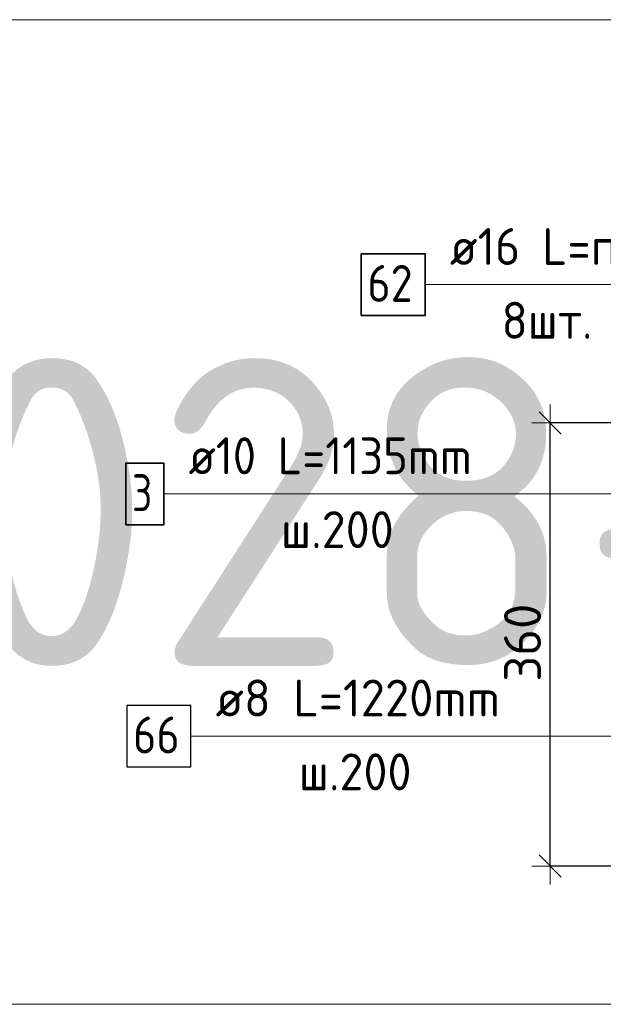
# Model space of a CAD drawing. Header units: metres. Extents: x -38 to 98, y -15 to 21.
# Tile 58 of 147: x 71.606 to 72.08, y 2.072 to 2.872. Entities that reach past the tile are written whole.
import ezdxf

# ---------------------------------------------------------------- set-up
doc = ezdxf.new("R2010")
doc.units = ezdxf.units.M
doc.header["$PDMODE"] = 65
for name, color, linetype, lineweight in [('XR$3$Арм.стержн. Арматура края', 96, 'Continuous', 35), ('XR$3$Арм.стержн. Хомут', 240, 'Continuous', 35), ('XR$3$Арм.стержн.горизонт. 1', 180, 'Continuous', 35), ('XR$3$Размерная линия (1)', 7, 'Continuous', 13), ('XR$4$Текст_ примечание', 7, 'Continuous', 13)]:
    doc.layers.add(name, color=color, linetype=linetype, lineweight=lineweight)
doc.styles.add('ISOCPEUR', font='txt')
doc.dimstyles.new('DIMSTYLE_24', dxfattribs={"dimtxt": 0.03, "dimasz": 0.03, "dimexe": 0, "dimexo": 0, "dimgap": 0.015, "dimtad": 2, "dimdec": 0, "dimlfac": 1000, "dimrnd": 5, "dimzin": 12, "dimdsep": 46, "dimtxsty": 'ISOCPEUR', "dimblk1": 'ALL_ML_STRICH', "dimblk2": 'ALL_ML_STRICH', "dimsah": 1, "dimcen": 0, "dimclrd": 7, "dimclre": 256, "dimclrt": 7, "dimadec": 0, "dimazin": 0, "dimtfac": 1, "dimtdec": 0, "dimtix": 1, "dimtmove": 2, "dimatfit": 3, "dimfxl": 0, "dimtzin": 0, "dimlwd": 0, "dimlwe": -3, "dimarcsym": 0})

# ---------------------------------------------------------------- blocks, each defined once
blk = doc.blocks.new('ALL_ML_STRICH')
at = {"color": 0, "linetype": 'ByBlock', "lineweight": -2}
for p, q in [((-0.3, -0.3), (0.3, 0.3)), ((0, -0.5), (0, 0.5)), ((-1, 0), (0.5, 0))]:
    blk.add_line(p, q, dxfattribs=at)
blk = doc.blocks.new('*D247')
at = {"layer": 'DEFPOINTS', "color": 7, "linetype": 'Continuous', "lineweight": 13, "transparency": 33554687}
for p in [(72.17211, 2.54403), (72.03736, 2.18403), (72.17211, 2.18403)]:
    blk.add_point(p, dxfattribs=at)
at = {"layer": 'XR$3$Размерная линия (1)', "color": 9, "linetype": 'Continuous', "lineweight": -2, "true_color": 0xc7c7c7, "transparency": 33554687}
for p, q in [((72.15211, 2.54403), (72.03736, 2.54403)), ((72.15211, 2.18403), (72.03736, 2.18403))]:
    blk.add_line(p, q, dxfattribs=at)
at = {"layer": 'XR$3$Размерная линия (1)', "color": 7, "linetype": 'Continuous', "lineweight": -2, "transparency": 33554687}
blk.add_line((72.03736, 2.18403), (72.03736, 2.54403), dxfattribs=at)
at = {"layer": 'XR$3$Размерная линия (1)', "color": 7, "linetype": 'Continuous', "lineweight": 13, "transparency": 33554687, "xscale": 0.03, "yscale": 0.03, "zscale": 0.03}
for p, rotation in [((72.03736, 2.54403), 90), ((72.03736, 2.18403), 270)]:
    blk.add_blockref('ALL_ML_STRICH', p, dxfattribs=dict(at, rotation=rotation))
at = {"layer": 'XR$3$Размерная линия (1)', "color": 7, "linetype": 'Continuous', "lineweight": 13, "transparency": 33554687, "insert": (72.01486, 2.36553), "char_height": 0.03, "width": 0.09, "attachment_point": 5, "rotation": 90, "style": 'ISOCPEUR'}
blk.add_mtext('\\A1;{360}', dxfattribs=at)

msp = doc.modelspace()

# ---------------------------------------------------------------- linework, layer by layer
at = {"layer": 'XR$3$Арм.стержн. Арматура края', "color": 7, "linetype": 'Continuous', "lineweight": 13, "transparency": 33554687}
for p, q in [((71.72365, 2.48637), (72.03065, 2.48637)), ((72.03065, 2.48637), (72.19703, 2.48637))]:
    msp.add_line(p, q, dxfattribs=at)
at = {"layer": 'XR$3$Арм.стержн. Арматура края', "color": 7, "linetype": 'Continuous', "lineweight": 35, "transparency": 33554687}
msp.add_lwpolyline([(71.69265, 2.46137), (71.72365, 2.46137), (71.72365, 2.51137), (71.69265, 2.51137), (71.69265, 2.46137)], dxfattribs=at)
at = {"layer": 'XR$3$Арм.стержн. Хомут', "color": 7, "linetype": 'Continuous', "lineweight": 13, "transparency": 33554687}
for p, q in [((71.74558, 2.28956), (72.03758, 2.28956)), ((72.03758, 2.28956), (72.20007, 2.28956))]:
    msp.add_line(p, q, dxfattribs=at)
at = {"layer": 'XR$3$Арм.стержн. Хомут', "color": 7, "linetype": 'Continuous', "lineweight": 25, "transparency": 33554687}
msp.add_lwpolyline([(71.69358, 2.26456), (71.74558, 2.26456), (71.74558, 2.31456), (71.69358, 2.31456), (71.69358, 2.26456)], dxfattribs=at)
at = {"layer": 'XR$3$Арм.стержн.горизонт. 1', "color": 7, "linetype": 'Continuous', "lineweight": 13, "transparency": 33554687}
msp.add_line((71.93584, 2.65643), (72.16184, 2.65643), dxfattribs=at)
at = {"layer": 'XR$3$Арм.стержн.горизонт. 1', "color": 7, "linetype": 'Continuous', "lineweight": 35, "transparency": 33554687}
msp.add_lwpolyline([(71.88384, 2.63143), (71.93584, 2.63143), (71.93584, 2.68143), (71.88384, 2.68143), (71.88384, 2.63143)], dxfattribs=at)
at = {"layer": 'XR$4$Текст_ примечание', "color": 7, "linetype": 'Continuous', "lineweight": 13, "transparency": 33554687}
for p, q in [((86.41979, 2.87171), (67.91979, 2.87171)), ((86.41979, 2.07171), (67.91979, 2.07171))]:
    msp.add_line(p, q, dxfattribs=at)

# ---------------------------------------------------------------- texts
at = {"layer": 'XR$3$Арм.стержн. Арматура края', "color": 7, "linetype": 'Continuous', "lineweight": 25, "transparency": 33554687, "char_height": 0.03, "attachment_point": 7, "style": 'ISOCPEUR'}
for s, insert, width in [('\\W0.92;ø10 L=1135mm ', (71.74365, 2.50237), 0.2806693), ('\\W0.78;3', (71.69765, 2.47237), 0.0326407), ('\\W0.95;ш.200 ', (71.81865, 2.44237), 0.1311996)]:
    msp.add_mtext(s, dxfattribs=dict(at, insert=insert, width=width))
at = {"layer": 'XR$3$Арм.стержн. Хомут', "color": 7, "linetype": 'Continuous', "lineweight": 25, "transparency": 33554687, "char_height": 0.03, "attachment_point": 7, "style": 'ISOCPEUR'}
for s, insert, width in [('\\W0.96;ø8 L=1220mm ', (71.76558, 2.30556), 0.2722217), ('\\W0.87;66', (71.69858, 2.27556), 0.0550812), ('\\W0.95;ш.200 ', (71.83308, 2.24556), 0.1311995)]:
    msp.add_mtext(s, dxfattribs=dict(at, insert=insert, width=width))
at = {"layer": 'XR$3$Арм.стержн.горизонт. 1', "color": 7, "linetype": 'Continuous', "lineweight": 25, "transparency": 33554687, "char_height": 0.03, "attachment_point": 7, "style": 'ISOCPEUR'}
for s, insert, width in [('\\W0.94;ø16 L=п.м.', (71.95584, 2.67243), 0.199983), ('\\W0.87;62', (71.88884, 2.64243), 0.0550812), ('\\W0.94;8шт. ', (71.99784, 2.61243), 0.1161286)]:
    msp.add_mtext(s, dxfattribs=dict(at, insert=insert, width=width))
at = {"layer": 'XR$4$Текст_ примечание', "color": 7, "linetype": 'Continuous', "lineweight": 35, "transparency": 33554687, "insert": (70.35063, 2.34671), "char_height": 0.25, "width": 2.7437149, "attachment_point": 7, "style": 'ISOCPEUR'}
msp.add_mtext('\\W0.96;ГОСТ 34028-2016', dxfattribs=at)

# ---------------------------------------------------------------- dimensions: what is measured, and where the dimension line sits
at = {"layer": 'XR$3$Размерная линия (1)', "color": 7, "linetype": 'Continuous', "lineweight": 13, "transparency": 33554687}
dim = msp.add_linear_dim(base=(72.03736, 2.54403), p1=(72.15211, 2.18403), p2=(72.15211, 2.54403), angle=90, dimstyle='DIMSTYLE_24', override={"dimpost": '<>', "dimclrd": 7, "dimclre": 9, "dimclrt": 7, "dimlwd": 0, "dimlwe": 65533}, dxfattribs=at)
dim.commit()
dim.dimension.update_dxf_attribs({"geometry": '*D247', "text_midpoint": (72.01486, 2.36553), "dimtype": 160})

doc.saveas('drawing.dxf')
